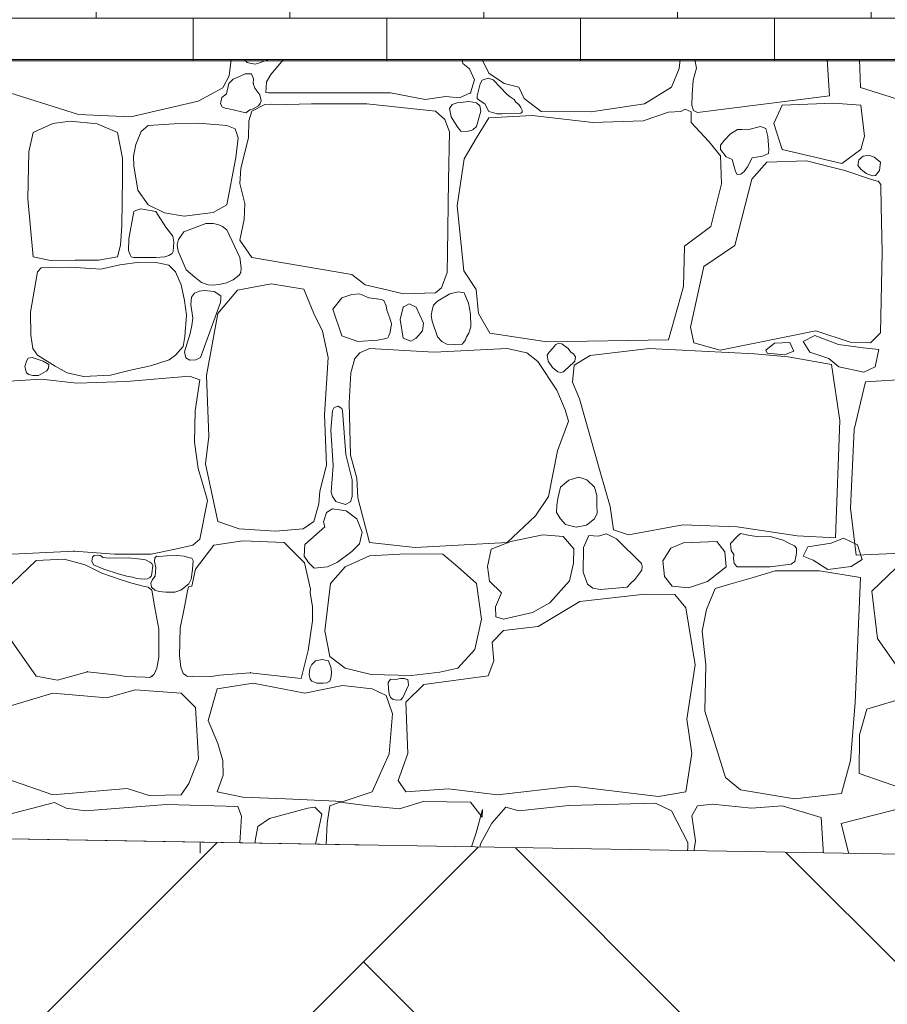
# Model space of a CAD drawing. Header units: millimetres. Extents: x 67877 to 166263, y -957 to 33454.
# Tile 4 of 98: x 70417 to 71317, y 1531 to 2552. Entities that reach past the tile are written whole.
import ezdxf

# ---------------------------------------------------------------- set-up
doc = ezdxf.new("R2010")
doc.units = ezdxf.units.MM
doc.linetypes.add('Przerywana', pattern=[360, 180, -180])
doc.linetypes.add('Wipeout_Contour', pattern=[1000, 0, -1000])
for name, color, linetype, lineweight in [('0_Nr_pióra__1', 7, 'Continuous', 13), ('0_Nr_pióra__102', 9, 'Continuous', 5), ('0_Nr_pióra__2', 8, 'Continuous', 5), ('0_Nr_pióra__93', 7, 'Continuous', 13), ('_elementy3d_Nr_pióra__102', 9, 'Continuous', 5), ('_elementy3d_Nr_pióra__2', 8, 'Continuous', 5)]:
    doc.layers.add(name, color=color, linetype=linetype, lineweight=lineweight)
doc.layers.add('_elementy3d', color=7, linetype='Continuous')

# ---------------------------------------------------------------- blocks, each defined once
blk = doc.blocks.new('*X24', base_point=(739731.4, 4226.7))
at = {"layer": '_elementy3d_Nr_pióra__102', "linetype": 'Continuous'}
for p, q in [((758898.4, -352), (758896.6, -368.8)), ((758912.8, -352), (758912.9, -352.2)), ((758912.9, -352.2), (758915.2, -355.2)), ((758915.2, -355.2), (758918, -355.7)), ((758918, -355.7), (758923.5, -356.8)), ((758923.5, -356.8), (758928, -355.4)), ((758928, -355.4), (758937.8, -352)), ((758953, -352), (758939.7, -367.5)), ((759138.8, -356.1), (759138.2, -352)), ((759145.8, -361.6), (759138.8, -356.1)), ((759159, -352), (759165.8, -366.1)), ((759363.2, -361.3), (759364.3, -352)), ((759379.4, -352), (759381.3, -361)), ((759519.1, -389.8), (759516.9, -352)), ((759551.3, -380.9), (759550.2, -352)), ((758913, -366.9), (758907.8, -369.2)), ((758919.6, -367), (758913, -366.9)), ((758921.7, -371.9), (758919.6, -367)), ((758939.7, -367.5), (758935.2, -375.1)), ((759151, -373), (759145.8, -361.6)), ((759165.8, -366.1), (759181.9, -376.7)), ((759355.3, -380.7), (759363.2, -361.3)), ((759381.3, -361), (759377.9, -373.4)), ((758896.6, -368.8), (758889.9, -381.2)), ((758896, -376.7), (758893.6, -387.5)), ((758900.7, -372.3), (758896, -376.7)), ((758907.8, -369.2), (758900.7, -372.3)), ((758921.4, -376.7), (758921.7, -371.9)), ((758923.1, -381.6), (758921.4, -376.7)), ((758935.2, -375.1), (758934.7, -381.4)), ((759147, -386.6), (759151, -373)), ((759156.7, -377.2), (759153.6, -389.6)), ((759159, -373.5), (759156.7, -377.2)), ((759165, -371.4), (759159, -373.5)), ((759170.2, -373), (759165, -371.4)), ((759184.8, -388.3), (759170.2, -373)), ((759181.9, -376.7), (759196.8, -380.7)), ((759377.9, -373.4), (759376.8, -388.5)), ((758740.3, -408.9), (758651.3, -380.9)), ((758889.9, -381.2), (758864.3, -395.3)), ((758893.6, -387.5), (758888.9, -391.4)), ((758928.3, -388.6), (758923.1, -381.6)), ((758934.7, -381.4), (758934.6, -386.2)), ((758934.6, -386.2), (758937.2, -386.6)), ((758937.2, -386.6), (759064, -386.4)), ((759064, -386.4), (759099.9, -393.3)), ((759135.3, -391.8), (759147, -386.6)), ((759196.8, -380.7), (759202.5, -392.3)), ((759327.5, -397.8), (759355.3, -380.7)), ((759640.3, -408.9), (759551.3, -380.9)), ((758864.3, -395.3), (758794.5, -411.5)), ((758888.9, -391.4), (758887.4, -398)), ((758887.4, -398), (758889.4, -401.2)), ((758926.9, -400.2), (758928.6, -397.7)), ((758929.8, -394.8), (758928.3, -388.6)), ((758928.6, -397.7), (758929.8, -394.8)), ((758940.4, -398.4), (758933.5, -398.8)), ((758943.6, -399), (758940.4, -398.4)), ((758982, -398), (758943.6, -399)), ((759039.3, -397.8), (758982, -398)), ((759110.6, -405.7), (759039.3, -397.8)), ((759099.9, -393.3), (759121.2, -390.3)), ((759121.2, -390.3), (759135.3, -391.8)), ((759132.9, -396.8), (759127.7, -398.8)), ((759145.5, -395.5), (759132.9, -396.8)), ((759152.9, -396.8), (759145.5, -395.5)), ((759156.5, -400.1), (759152.9, -396.8)), ((759153.6, -389.6), (759153.8, -392.6)), ((759153.8, -392.6), (759155.7, -394.3)), ((759155.7, -394.3), (759161.8, -398)), ((759161.8, -398), (759165.7, -406)), ((759187.9, -390.6), (759184.8, -388.3)), ((759192.2, -393.3), (759187.9, -390.6)), ((759193.7, -396.1), (759192.2, -393.3)), ((759196.8, -398.7), (759193.7, -396.1)), ((759202.5, -392.3), (759220.1, -405.9)), ((759272.1, -406.4), (759327.5, -397.8)), ((759376.8, -388.5), (759376.3, -399.2)), ((759382.3, -406.9), (759519.1, -389.8)), ((759523.3, -397.2), (759470, -399.2)), ((759551.7, -399.2), (759523.3, -397.2)), ((758889.4, -401.2), (758890.7, -401.6)), ((758890.7, -401.6), (758893.4, -402.9)), ((758893.4, -402.9), (758896, -403.2)), ((758896, -403.2), (758913.8, -407.2)), ((758913.8, -407.2), (758917.8, -404.3)), ((758919.9, -405.7), (758917, -415.6)), ((758917.8, -404.3), (758921.4, -403.2)), ((758933.5, -398.8), (758919.9, -405.7)), ((758921.4, -403.2), (758926.9, -400.2)), ((759120.1, -414.1), (759110.6, -405.7)), ((759127.7, -398.8), (759125, -402.8)), ((759125, -402.8), (759126.7, -411.3)), ((759152.9, -421.5), (759157.5, -405.6)), ((759157.5, -405.6), (759156.5, -400.1)), ((759165.7, -406), (759171.2, -407.2)), ((759171.2, -407.2), (759174.6, -408.5)), ((759174.6, -408.5), (759179.5, -408.2)), ((759179.5, -408.2), (759198.9, -407.7)), ((759199, -401.9), (759196.8, -398.7)), ((759198.9, -407.7), (759200.3, -406.5)), ((759200.3, -404.6), (759199, -401.9)), ((759200.3, -406.5), (759200.3, -404.6)), ((759220.1, -405.9), (759272.1, -406.4)), ((759352.1, -406.7), (759326.1, -415.6)), ((759365.1, -405.8), (759352.1, -406.7)), ((759369.6, -403.5), (759365.1, -405.8)), ((759375.9, -406.2), (759369.6, -403.5)), ((759375.6, -417.3), (759375.9, -406.2)), ((759376.3, -399.2), (759378, -404.8)), ((759378, -404.8), (759382.3, -406.9)), ((759470, -399.2), (759461.4, -418.2)), ((759555.7, -431.4), (759551.7, -399.2)), ((758713.4, -418.2), (758693, -427.7)), ((758731.6, -416.1), (758713.4, -418.2)), ((758759.4, -418.8), (758731.6, -416.1)), ((758794.5, -411.5), (758740.3, -408.9)), ((758780.8, -427.7), (758759.4, -418.8)), ((758839.5, -418.8), (758812.5, -420.6)), ((758864.7, -418), (758839.5, -418.8)), ((758894, -420.6), (758864.7, -418)), ((758917, -415.6), (758916.7, -432.8)), ((759125.2, -427.1), (759120.1, -414.1)), ((759126.7, -411.3), (759132.9, -421.5)), ((759165.8, -412.6), (759152.9, -433.2)), ((759210.9, -410.1), (759165.8, -412.6)), ((759273.8, -417.3), (759210.9, -410.1)), ((759326.1, -415.6), (759273.8, -417.3)), ((759393.9, -436.9), (759375.6, -417.3)), ((759461.4, -418.2), (759470, -445.2)), ((758693, -427.7), (758688.7, -447.8)), ((758786, -454.5), (758780.8, -427.7)), ((758805.1, -426.5), (758799.5, -440.1)), ((758812.5, -420.6), (758805.1, -426.5)), ((758902.7, -423.8), (758894, -420.6)), ((758905.8, -433.1), (758902.7, -423.8)), ((759123.9, -477.6), (759125.2, -427.1)), ((759132.9, -421.5), (759136.9, -426.2)), ((759136.9, -426.2), (759143.4, -426.8)), ((759143.4, -426.8), (759149.4, -424.9)), ((759149.4, -424.9), (759152.9, -421.5)), ((759423.8, -424.6), (759416.5, -429.1)), ((759428.4, -424.5), (759423.8, -424.6)), ((759434.1, -425), (759428.4, -424.5)), ((759447.5, -421.5), (759434.1, -425)), ((759453.1, -423.4), (759447.5, -421.5)), ((759455.3, -431.8), (759453.1, -423.4)), ((758903.4, -453.6), (758905.8, -433.1)), ((758916.7, -432.8), (758908.5, -464.9)), ((759152.9, -433.2), (759140.1, -455)), ((759406.3, -452), (759393.9, -436.9)), ((759409.8, -435.9), (759406.3, -441)), ((759416.5, -429.1), (759409.8, -435.9)), ((759456.2, -445.4), (759455.3, -431.8)), ((759551.7, -445.2), (759555.7, -431.4)), ((758688.7, -447.8), (758687.8, -496.4)), ((758799.5, -440.1), (758797.4, -452.1)), ((759406.3, -441), (759406.3, -445.2)), ((759406.3, -445.2), (759412.2, -452.8)), ((759449.7, -452.1), (759455.9, -449.5)), ((759455.9, -449.5), (759456.2, -445.4)), ((759470, -445.2), (759531.9, -459.9)), ((759531.9, -459.9), (759551.7, -445.2)), ((758785.8, -474.3), (758786, -454.5)), ((758797.4, -452.1), (758797.7, -462.3)), ((758894, -502.6), (758903.4, -453.6)), ((759140.1, -455), (759132.9, -503.8)), ((759407.3, -481), (759406.3, -452)), ((759412.2, -452.8), (759418.2, -455.8)), ((759418.2, -455.8), (759421.9, -468.1)), ((759434.1, -463.2), (759439.1, -453.9)), ((759454.4, -458.4), (759438.5, -476.3)), ((759439.1, -453.9), (759449.7, -452.1)), ((759495.5, -457), (759454.4, -458.4)), ((759535.1, -467.1), (759495.5, -457)), ((759548.6, -462), (759549.6, -456.1)), ((759549.6, -456.1), (759554, -452.1)), ((759554, -452.1), (759560, -451.4)), ((759560, -451.4), (759565.5, -453.3)), ((759565.5, -453.3), (759572.2, -458.4)), ((759572.2, -458.4), (759571, -467)), ((758797.7, -462.3), (758801.7, -487.5)), ((758908.5, -464.9), (758907.5, -480.5)), ((759421.9, -468.1), (759423.3, -471.4)), ((759427.2, -470.9), (759430.6, -468.2)), ((759430.6, -468.2), (759434.1, -463.2)), ((759561.9, -476.3), (759535.1, -467.1)), ((759551.7, -465.7), (759548.6, -462)), ((759557.2, -470.4), (759551.7, -465.7)), ((759571, -467), (759568.5, -470.7)), ((758785.1, -524.5), (758785.8, -474.3)), ((759123.1, -552.9), (759123.9, -477.6)), ((759438.5, -476.3), (759421.2, -545.1)), ((759423.3, -471.4), (759427.2, -470.9)), ((759563.9, -472.8), (759557.2, -470.4)), ((759569.9, -478.5), (759561.9, -476.3)), ((759566.9, -472.4), (759563.9, -472.8)), ((759568.5, -470.7), (759566.9, -472.4)), ((759572.4, -481.5), (759569.9, -478.5)), ((758801.7, -487.5), (758812.5, -502.6)), ((758907.5, -480.5), (758912.9, -501.5)), ((759396.2, -525.3), (759407.3, -481)), ((759572.5, -483.9), (759572.4, -481.5)), ((759572.8, -504.3), (759572.5, -483.9)), ((758687.8, -496.4), (758693, -556.6)), ((758797.7, -509.7), (758792.3, -538.1)), ((758799.5, -508.5), (758797.7, -509.7)), ((758804.7, -507), (758799.5, -508.5)), ((758820.3, -509.7), (758804.7, -507)), ((758812.5, -502.6), (758829.4, -511.2)), ((758830.9, -525.8), (758820.3, -509.7)), ((758879.9, -510.8), (758894, -502.6)), ((758912.9, -501.5), (758912.1, -517.9)), ((759132.9, -503.8), (759139.8, -571.4)), ((759573.7, -552.1), (759572.8, -504.3)), ((758829.4, -511.2), (758849.9, -514.4)), ((758849.9, -514.4), (758879.9, -510.8)), ((758912.1, -517.9), (758907.7, -539.4)), ((758783.6, -544.5), (758785.1, -524.5)), ((758835.5, -532.2), (758830.9, -525.8)), ((758849.3, -530.8), (758844, -538.8)), ((758872.3, -522.3), (758849.3, -530.8)), ((758879.9, -522), (758872.3, -522.3)), ((758884.7, -523.2), (758879.9, -522)), ((758889.7, -525.4), (758884.7, -523.2)), ((758893.9, -528.8), (758889.7, -525.4)), ((758907.4, -557.4), (758893.9, -528.8)), ((759368.7, -545.6), (759396.2, -525.3)), ((758792.3, -538.1), (758792.2, -550.3)), ((758838.2, -535.4), (758835.5, -532.2)), ((758839.1, -541.4), (758838.2, -535.4)), ((758838.4, -551.2), (758839.1, -541.4)), ((758844, -538.8), (758842.7, -544.3)), ((758907.7, -539.4), (758919.9, -557.3)), ((758780.8, -556.6), (758783.6, -544.5)), ((758792.2, -550.3), (758793.7, -554.5)), ((758837.2, -553.2), (758838.4, -551.2)), ((758842.7, -544.3), (758843.7, -550.9)), ((758843.7, -550.9), (758852, -570.1)), ((759367.7, -587.5), (759368.7, -545.6)), ((759421.2, -545.1), (759389, -566.7)), ((758693, -556.6), (758711.3, -560.6)), ((758711.3, -560.6), (758736.7, -560.3)), ((758736.7, -560.3), (758760.9, -560.2)), ((758760.9, -560.2), (758780.8, -556.6)), ((758793.7, -554.5), (758794.7, -556.8)), ((758794.7, -556.8), (758797.7, -557.4)), ((758797.7, -557.4), (758820.3, -557.4)), ((758820.3, -557.4), (758829.6, -556.6)), ((758829.6, -556.6), (758833.9, -555.5)), ((758833.9, -555.5), (758837.2, -553.2)), ((758909.1, -568.3), (758907.4, -557.4)), ((758919.9, -557.3), (759023.9, -575)), ((759122.7, -573.1), (759123.1, -552.9)), ((759572.3, -635.5), (759573.7, -552.1)), ((758701.5, -568.1), (758697.8, -572.3)), ((758710.5, -567.8), (758701.5, -568.1)), ((758731.4, -567.5), (758710.5, -567.8)), ((758763.2, -569.4), (758731.4, -567.5)), ((758783.2, -565), (758763.2, -569.4)), ((758803.5, -562.2), (758783.2, -565)), ((758820.6, -562.5), (758803.5, -562.2)), ((758833.8, -565.5), (758820.6, -562.5)), ((758840.9, -572.3), (758833.8, -565.5)), ((758852, -570.1), (758860.8, -577.8)), ((758908.5, -573), (758909.1, -568.3)), ((759139.8, -571.4), (759152.7, -590.5)), ((759389, -566.7), (759374.9, -629.8)), ((758697.8, -572.3), (758690.5, -614.1)), ((758846.8, -585.9), (758840.9, -572.3)), ((758860.8, -577.8), (758867.7, -583.2)), ((758893.6, -583.6), (758900.7, -580.5)), ((758900.7, -580.5), (758906.7, -575.6)), ((758906.7, -575.6), (758908.5, -573)), ((759023.9, -575), (759037.6, -585.9)), ((759116.6, -588.8), (759122.7, -573.1)), ((758850.2, -601.9), (758846.8, -585.9)), ((758865.7, -592.2), (758860.4, -594.3)), ((758870.4, -591.6), (758865.7, -592.2)), ((758867.7, -583.2), (758874.6, -585.7)), ((758881, -592.7), (758870.4, -591.6)), ((758874.6, -585.7), (758878.8, -586)), ((758878.8, -586), (758886, -585.4)), ((758905.3, -591.2), (758884.7, -615.5)), ((758886, -585.4), (758893.6, -583.6)), ((758939.9, -584.8), (758905.3, -591.2)), ((758974.1, -590.2), (758939.9, -584.8)), ((758984.3, -615.5), (758974.1, -590.2)), ((759037.6, -585.9), (759055.4, -590)), ((759055.4, -590), (759077.5, -595)), ((759110.6, -593.9), (759116.6, -588.8)), ((759152.7, -590.5), (759155.2, -615.5)), ((759352.1, -643), (759367.7, -587.5)), ((758852.1, -617.1), (758850.2, -601.9)), ((758857.3, -598.6), (758856.6, -606.3)), ((758860.4, -594.3), (758857.3, -598.6)), ((758887.8, -597.2), (758881, -592.7)), ((758887.6, -604.2), (758888, -600)), ((758888, -600), (758887.8, -597.2)), ((759013.2, -599.4), (759004.1, -611)), ((759023.8, -595.7), (759013.2, -599.4)), ((759031.8, -595.2), (759023.8, -595.7)), ((759033.5, -595.9), (759031.8, -595.2)), ((759041.5, -599.4), (759033.5, -595.9)), ((759054.4, -600.9), (759041.5, -599.4)), ((759056.8, -602.1), (759054.4, -600.9)), ((759059.2, -607.6), (759056.8, -602.1)), ((759077.5, -595), (759110.6, -593.9)), ((759112.6, -602.6), (759108.5, -606.9)), ((759125.3, -595.1), (759112.6, -602.6)), ((759134, -593.2), (759125.3, -595.1)), ((759140.2, -594), (759134, -593.2)), ((759142.8, -600.1), (759140.2, -594)), ((759144.6, -604.7), (759142.8, -600.1)), ((758856.6, -606.3), (758858.9, -620.3)), ((758866.9, -661.3), (758887.6, -604.2)), ((759004.1, -611), (759013.2, -638.7)), ((759060.1, -612.2), (759059.2, -607.6)), ((759063.2, -620.4), (759060.1, -612.2)), ((759077.1, -608.8), (759073.9, -621.9)), ((759083.2, -605.5), (759077.1, -608.8)), ((759090.3, -608.8), (759083.2, -605.5)), ((759098.2, -625.6), (759090.3, -608.8)), ((759106.9, -612.2), (759106.2, -617.5)), ((759108.5, -606.9), (759106.9, -612.2)), ((759146.7, -616), (759144.6, -604.7)), ((758690.5, -614.1), (758690.8, -637.9)), ((758850.5, -639.3), (758852.1, -617.1)), ((758858.9, -620.3), (758857.8, -627.8)), ((758884.7, -615.5), (758873.1, -679.9)), ((758993.4, -634), (758984.3, -615.5)), ((759064.8, -626.4), (759063.2, -620.4)), ((759073.9, -621.9), (759077.1, -641)), ((759106.2, -617.5), (759107.1, -623.4)), ((759147.2, -629.4), (759146.7, -616)), ((759155.2, -615.5), (759166.8, -635.8)), ((758857.8, -627.8), (758856.2, -636.3)), ((759063.5, -634.8), (759064.8, -626.4)), ((759097, -633.5), (759098.2, -625.6)), ((759107.1, -623.4), (759112.6, -639.7)), ((759145, -635.9), (759147.2, -629.4)), ((759374.9, -629.8), (759378.6, -645.9)), ((758690.8, -637.9), (758692.8, -651.8)), ((758848.9, -649.7), (758850.5, -639.3)), ((758856.2, -636.3), (758850.1, -655.2)), ((758999.1, -661.3), (758993.4, -634)), ((759013.2, -638.7), (759030.1, -644.4)), ((759030.1, -644.4), (759050.4, -643.2)), ((759050.4, -643.2), (759057.5, -641.9)), ((759057.5, -641.9), (759061, -640.6)), ((759061, -640.6), (759062, -638.7)), ((759062, -638.7), (759063.5, -634.8)), ((759077.1, -641), (759085, -644.3)), ((759085, -644.3), (759090.3, -641)), ((759090.3, -641), (759097, -633.5)), ((759112.6, -639.7), (759117.2, -644.7)), ((759139.8, -645.4), (759141.5, -643)), ((759141.5, -643), (759142.8, -639.7)), ((759142.8, -639.7), (759145, -635.9)), ((759166.8, -635.8), (759226, -644.9)), ((759226, -644.9), (759352.1, -643)), ((759405.8, -653.4), (759504.9, -633.5)), ((759504, -638.3), (759491.9, -644.5)), ((759528.7, -647.7), (759504, -638.3)), ((759504.9, -633.5), (759540.6, -645.4)), ((759561.9, -645.9), (759572.3, -635.5)), ((758692.8, -651.8), (758697.8, -658.8)), ((758840.9, -658.8), (758848.9, -649.7)), ((759042, -651.9), (759032.1, -656.3)), ((759109.3, -655.6), (759042, -651.9)), ((759184.8, -651.9), (759109.3, -655.6)), ((759117.2, -644.7), (759122.4, -647.5)), ((759122.4, -647.5), (759129.9, -647.6)), ((759129.9, -647.6), (759138.1, -647.4)), ((759138.1, -647.4), (759139.8, -645.4)), ((759205.4, -656.3), (759184.8, -651.9)), ((759231.9, -651.9), (759228.3, -655.5)), ((759235.3, -647.6), (759231.9, -651.9)), ((759238.4, -646.3), (759235.3, -647.6)), ((759241.6, -646.9), (759238.4, -646.3)), ((759248, -651.9), (759241.6, -646.9)), ((759250.8, -655.8), (759248, -651.9)), ((759332.3, -651.9), (759271.1, -659.1)), ((759441.5, -657.3), (759332.3, -651.9)), ((759378.6, -645.9), (759405.8, -653.4)), ((759453.1, -653.6), (759462.2, -646.2)), ((759454.5, -656.8), (759453.1, -653.6)), ((759462.2, -646.2), (759478.1, -645.6)), ((759478.1, -645.6), (759482.2, -654.5)), ((759491.9, -644.5), (759499, -655.7)), ((759554, -651.2), (759528.7, -647.7)), ((759540.6, -645.4), (759561.9, -645.9)), ((759570.5, -653), (759554, -651.2)), ((759566.7, -671), (759570.5, -653)), ((758687.9, -661.8), (758686.2, -664.9)), ((758692, -661.2), (758687.9, -661.8)), ((758703.7, -664.9), (758692, -661.2)), ((758697.8, -658.8), (758716.1, -670.3)), ((758814.8, -669.8), (758834.3, -663.5)), ((758834.3, -663.5), (758840.9, -658.8)), ((758850.1, -655.2), (758851.5, -661.5)), ((758851.5, -661.5), (758855.7, -663.8)), ((758855.7, -663.8), (758861.9, -663.5)), ((758861.9, -663.5), (758866.9, -661.3)), ((758995.4, -720.5), (758999.1, -661.3)), ((759026.9, -662.3), (759022.7, -677.1)), ((759032.1, -656.3), (759026.9, -662.3)), ((759216.8, -665.3), (759205.4, -656.3)), ((759228.3, -655.5), (759226.2, -658.8)), ((759226.2, -658.8), (759227.4, -665.1)), ((759253.7, -657.3), (759250.8, -655.8)), ((759255.6, -660.5), (759253.7, -657.3)), ((759271.1, -659.1), (759254.5, -669)), ((759255.1, -664.8), (759255.6, -660.5)), ((759476.4, -660.5), (759441.5, -657.3)), ((759472.5, -658.3), (759454.5, -656.8)), ((759482.2, -654.5), (759472.5, -658.3)), ((759521.2, -668.4), (759476.4, -660.5)), ((759499, -655.7), (759518.7, -662.1)), ((759518.7, -662.1), (759529, -671)), ((758686.2, -664.9), (758684.6, -670.4)), ((758684.6, -670.4), (758686.2, -677)), ((758709.3, -668.5), (758703.7, -664.9)), ((758707.4, -674.9), (758709, -672.2)), ((758709, -672.2), (758709.3, -668.5)), ((758716.1, -670.3), (758728.4, -677)), ((758773.3, -679.4), (758794.3, -674.3)), ((758794.3, -674.3), (758814.8, -669.8)), ((759236.4, -695.2), (759216.8, -665.3)), ((759227.4, -665.1), (759231.9, -671.7)), ((759231.9, -671.7), (759237.5, -676.1)), ((759243.3, -676.1), (759245.4, -673.9)), ((759245.4, -673.9), (759248, -671.7)), ((759248, -671.7), (759255.1, -664.8)), ((759254.5, -669), (759252.7, -686.6)), ((759530.1, -726.7), (759521.2, -668.4)), ((759529, -671), (759554.9, -676.3)), ((759554.9, -676.3), (759566.7, -671)), ((758701.3, -683.5), (758656.5, -686.3)), ((758686.2, -677), (758688.7, -678.8)), ((758688.7, -678.8), (758692.7, -679.7)), ((758692.7, -679.7), (758698.6, -680)), ((758698.6, -680), (758703.7, -677)), ((758738.6, -687.7), (758701.3, -683.5)), ((758703.7, -677), (758707.4, -674.9)), ((758728.4, -677), (758745.4, -681)), ((758745.4, -681), (758773.3, -679.4)), ((758855.3, -680.4), (758790.1, -686)), ((758866.2, -684.5), (758855.3, -680.4)), ((758861.2, -716.6), (758866.2, -684.5)), ((758873.1, -679.9), (758875.5, -743)), ((759022.7, -677.1), (759020.9, -708.3)), ((759237.5, -676.1), (759240.4, -676.9)), ((759240.4, -676.9), (759243.3, -676.1)), ((759601.3, -683.5), (759556.5, -686.3)), ((758790.1, -686), (758738.6, -687.7)), ((759252.7, -686.6), (759259.8, -704.1)), ((759556.5, -686.3), (759544.8, -736)), ((759245.1, -715.5), (759236.4, -695.2)), ((759259.8, -704.1), (759281.2, -779.9)), ((759005.5, -713), (759003.6, -716.6)), ((759009.4, -711.6), (759005.5, -713)), ((759013.2, -714.1), (759009.4, -711.6)), ((759014.2, -716.6), (759013.2, -714.1)), ((759020.9, -708.3), (759022.2, -762.6)), ((758860.7, -749.1), (758861.2, -716.6)), ((758997.4, -773), (758995.4, -720.5)), ((759003.6, -716.6), (759001.8, -736.7)), ((759017.4, -761.9), (759014.2, -716.6)), ((759248.5, -727.4), (759245.1, -715.5)), ((759237.1, -757.9), (759248.5, -727.4)), ((759525.4, -848.3), (759530.1, -726.7)), ((758875.5, -743), (758872.1, -771.5)), ((759001.8, -736.7), (759004.5, -773.2)), ((759544.8, -736), (759540.9, -817.4)), ((758864.5, -776.2), (758860.7, -749.1)), ((759024.2, -788), (759017.4, -761.9)), ((759022.2, -762.6), (759028.8, -786.4)), ((759227.7, -805.4), (759237.1, -757.9)), ((758868.7, -791.4), (758864.5, -776.2)), ((758872.1, -771.5), (758884.7, -831.4)), ((758990.7, -800), (758997.4, -773)), ((759004.5, -773.2), (759002.3, -800.8)), ((759028.8, -786.4), (759030.1, -806.9)), ((759259.2, -785.5), (759249, -788.4)), ((759267.5, -788), (759259.2, -785.5)), ((759281.2, -779.9), (759291.6, -815.6)), ((758874, -809.4), (758868.7, -791.4)), ((759024, -805.4), (759024.2, -788)), ((759240.2, -795.6), (759237.4, -807.3)), ((759249, -788.4), (759240.2, -795.6)), ((759275.5, -795.6), (759267.5, -788)), ((759277.8, -804.2), (759275.5, -795.6)), ((758989.5, -812.9), (758990.7, -800)), ((759002.3, -800.8), (759003.6, -805.4)), ((759003.6, -805.4), (759007.3, -810.6)), ((759022.3, -811), (759024, -805.4)), ((759030.1, -806.9), (759042, -853.2)), ((759214.4, -825.5), (759227.7, -805.4)), ((759278, -813.6), (759277.8, -804.2)), ((758866.2, -849.8), (758874, -809.4)), ((758984.3, -831.4), (758989.5, -812.9)), ((759007.3, -810.6), (759017.2, -813.7)), ((759017.2, -813.7), (759022.3, -811)), ((759236.3, -814.5), (759236.2, -822)), ((759237.4, -807.3), (759236.3, -814.5)), ((759278.1, -822.6), (759278, -813.6)), ((759291.6, -815.6), (759295.1, -840.1)), ((758995.7, -827.5), (758994.4, -831.7)), ((758997.6, -822.1), (758995.7, -827.5)), ((759003.6, -818.2), (758997.6, -822.1)), ((759011, -819.1), (759003.6, -818.2)), ((759018, -820.2), (759011, -819.1)), ((759029, -828.5), (759018, -820.2)), ((759184.8, -853.2), (759214.4, -825.5)), ((759236.2, -822), (759240.2, -828.7)), ((759275.5, -828.7), (759278.1, -822.6)), ((759540.9, -817.4), (759546.9, -866.4)), ((758884.7, -831.4), (758907, -839.1)), ((758973.4, -839.1), (758984.3, -831.4)), ((758995.7, -836.7), (758975, -855.1)), ((758994.4, -831.7), (758995.7, -836.7)), ((759034.4, -842.5), (759029, -828.5)), ((759240.2, -828.7), (759245.5, -834.3)), ((759245.5, -834.3), (759256.6, -837.1)), ((759256.6, -837.1), (759267.3, -835)), ((759267.3, -835), (759275.5, -828.7)), ((759310.7, -845.3), (759367.2, -834.9)), ((759367.2, -834.9), (759423.4, -836.9)), ((759423.4, -836.9), (759485.6, -846.3)), ((758907, -839.1), (758944.6, -841.4)), ((758944.6, -841.4), (758973.4, -839.1)), ((759031.6, -854.6), (759034.4, -842.5)), ((759221.8, -845.1), (759188.8, -852)), ((759242.8, -846.8), (759221.8, -845.1)), ((759254, -859.7), (759242.8, -846.8)), ((759269.6, -846), (759264, -858.4)), ((759279.3, -846.4), (759269.6, -846)), ((759287.9, -844.2), (759279.3, -846.4)), ((759298.3, -849.3), (759287.9, -844.2)), ((759295.1, -840.1), (759310.7, -845.3)), ((759423.4, -847), (759416.5, -854.2)), ((759426.9, -843.7), (759423.4, -847)), ((759434.8, -845.5), (759426.9, -843.7)), ((759445.5, -847.3), (759434.8, -845.5)), ((759457.6, -847), (759445.5, -847.3)), ((759471.3, -850.7), (759457.6, -847)), ((759485.6, -846.3), (759525.4, -848.3)), ((758840.5, -860.1), (758858.7, -855.8)), ((758858.7, -855.8), (758866.2, -849.8)), ((758861.6, -880.7), (758880.5, -856)), ((758880.5, -856), (758910.5, -851.3)), ((758910.5, -851.3), (758953.6, -853.2)), ((758953.6, -853.2), (758974.5, -874.3)), ((758975, -855.1), (758974.4, -867.3)), ((759023.6, -862.3), (759031.6, -854.6)), ((759042, -853.2), (759089.3, -858.2)), ((759089.3, -858.2), (759184.8, -853.2)), ((759188.8, -852), (759168.3, -860.2)), ((759324.1, -875), (759298.3, -849.3)), ((759367.7, -853.5), (759354.8, -858.9)), ((759402.3, -852), (759367.7, -853.5)), ((759410.5, -862.7), (759402.3, -852)), ((759416.5, -854.2), (759417.1, -861.3)), ((759477.2, -853.9), (759471.3, -850.7)), ((759482.8, -856.7), (759477.2, -853.9)), ((759484.9, -859), (759482.8, -856.7)), ((759491.9, -867.3), (759496.6, -857.6)), ((759496.6, -857.6), (759520.8, -853.9)), ((759520.8, -853.9), (759533.8, -848.5)), ((759533.8, -848.5), (759548.3, -855.7)), ((759548.3, -855.7), (759553, -870.6)), ((758646.9, -866.4), (758735.6, -862)), ((758735.6, -862), (758777.7, -865.1)), ((758756.4, -866.5), (758754.6, -868.5)), ((758760, -866.1), (758756.4, -866.5)), ((758762.5, -866.6), (758760, -866.1)), ((758764.5, -867.5), (758762.5, -866.6)), ((758765.6, -868.7), (758764.5, -867.5)), ((758777.7, -865.1), (758815.5, -865.1)), ((758815.5, -865.1), (758840.5, -860.1)), ((758821.2, -867.4), (758819.4, -869.2)), ((758823.4, -867.6), (758821.2, -867.4)), ((758831.4, -867.1), (758823.4, -867.6)), ((758842.6, -866.5), (758831.4, -867.1)), ((758849.9, -867.2), (758842.6, -866.5)), ((758855.3, -869.2), (758849.9, -867.2)), ((758974.4, -867.3), (758978.7, -873.9)), ((759008.9, -873.6), (759023.6, -862.3)), ((759042, -866.9), (759016.7, -878.5)), ((759079.6, -864.9), (759042, -866.9)), ((759118.3, -865.1), (759079.6, -864.9)), ((759133.6, -878.5), (759118.3, -865.1)), ((759168.3, -860.2), (759164.6, -878.1)), ((759253.7, -874.5), (759254, -859.7)), ((759264, -858.4), (759263.6, -884)), ((759354.8, -858.9), (759346.5, -872.3)), ((759411.9, -878.2), (759410.5, -862.7)), ((759417.1, -861.3), (759419.9, -865.5)), ((759419.9, -865.5), (759419.8, -869.8)), ((759483.3, -872.9), (759484.4, -868.1)), ((759484.4, -868.1), (759484.9, -864.1)), ((759484.9, -864.1), (759484.9, -859)), ((759502.4, -871.6), (759491.9, -867.3)), ((759546.9, -866.4), (759635.6, -862)), ((758696.3, -871.9), (758663, -903.6)), ((758725.4, -870.3), (758696.3, -871.9)), ((758747.2, -876.2), (758725.4, -870.3)), ((758764.4, -885), (758747.2, -876.2)), ((758754.6, -868.5), (758754, -872.4)), ((758754, -872.4), (758755.6, -876.2)), ((758755.6, -876.2), (758766.4, -880.7)), ((758772, -869.3), (758765.6, -868.7)), ((758791.9, -869.2), (758772, -869.3)), ((758804.7, -870.4), (758791.9, -869.2)), ((758809.7, -871.2), (758804.7, -870.4)), ((758814.3, -873.4), (758809.7, -871.2)), ((758816.1, -875), (758814.3, -873.4)), ((758817.2, -877.2), (758816.1, -875)), ((758817, -879.8), (758817.2, -877.2)), ((758819.4, -869.2), (758819.1, -872.9)), ((758819.1, -872.9), (758820.3, -879)), ((758857.8, -869.5), (758855.3, -869.2)), ((758859, -872.2), (758857.8, -869.5)), ((758858.6, -881.2), (758859, -872.2)), ((758974.5, -874.3), (758980.9, -901.7)), ((758978.7, -873.9), (758984.6, -879.6)), ((758984.6, -879.6), (758998.4, -878.5)), ((758998.4, -878.5), (759008.9, -873.6)), ((759016.7, -878.5), (759001.6, -895.6)), ((759152.9, -895.8), (759133.6, -878.5)), ((759164.6, -878.1), (759166.6, -893.1)), ((759249.4, -892.9), (759253.7, -874.5)), ((759325, -877.6), (759324.1, -875)), ((759324.4, -881.9), (759325, -877.6)), ((759346.5, -872.3), (759348.1, -888.4)), ((759392.7, -893.6), (759411.9, -878.2)), ((759419.8, -869.8), (759420.4, -874.9)), ((759420.4, -874.9), (759423.4, -878.3)), ((759423.4, -878.3), (759457.6, -878.3)), ((759457.6, -878.3), (759479.3, -875.6)), ((759479.3, -875.6), (759483.3, -872.9)), ((759517.6, -881), (759502.4, -871.6)), ((759541.8, -878.1), (759517.6, -881)), ((759553, -870.6), (759541.8, -878.1)), ((759596.3, -871.9), (759563, -903.6)), ((758784.4, -891.9), (758764.4, -885)), ((758766.4, -880.7), (758781.4, -885.6)), ((758781.4, -885.6), (758790.5, -888)), ((758790.5, -888), (758796.2, -889)), ((758814.3, -889.6), (758815.5, -888)), ((758815.5, -888), (758816.1, -885.8)), ((758816.1, -885.8), (758816.7, -882.4)), ((758816.7, -882.4), (758817, -879.8)), ((758819.6, -888), (758816.8, -891.4)), ((758820.3, -879), (758819.6, -888)), ((758857, -891.1), (758858.6, -881.2)), ((758857.8, -898.5), (758861.6, -880.7)), ((759263.6, -884), (759268.2, -896.5)), ((759317.4, -891.6), (759321.6, -886.1)), ((759321.6, -886.1), (759324.4, -881.9)), ((759348.1, -888.4), (759356, -898.6)), ((759462.8, -882.5), (759440, -889.4)), ((759485.8, -882.5), (759462.8, -882.5)), ((759508.8, -882.5), (759485.8, -882.5)), ((759551.4, -889.5), (759508.8, -882.5)), ((758795.4, -895.2), (758784.4, -891.9)), ((758807.2, -898.4), (758795.4, -895.2)), ((758796.2, -889), (758800.8, -890.5)), ((758800.8, -890.5), (758808.3, -891.2)), ((758812.3, -899.4), (758807.2, -898.4)), ((758808.3, -891.2), (758811.7, -890.9)), ((758811.7, -890.9), (758814.3, -889.6)), ((758816.8, -891.4), (758815.2, -895.4)), ((758815.2, -895.4), (758816, -899.6)), ((758846.2, -902.6), (758854.6, -896.1)), ((758853.7, -901.7), (758854.8, -898.8)), ((758854.6, -896.1), (758857, -891.1)), ((758854.8, -898.8), (758857.8, -898.5)), ((759001.6, -895.6), (758995.7, -944.9)), ((759158.1, -932.7), (759152.9, -895.8)), ((759166.6, -893.1), (759178.9, -905.3)), ((759229, -915.7), (759249.4, -892.9)), ((759268.2, -896.5), (759273.9, -900.6)), ((759309.5, -899.4), (759313.3, -895.2)), ((759313.2, -895.3), (759317.4, -891.6)), ((759356, -898.6), (759373.1, -900.3)), ((759373.1, -900.3), (759392.7, -893.6)), ((759416, -896.3), (759400.6, -901)), ((759440, -889.4), (759416, -896.3)), ((759545.8, -1019.1), (759551.4, -889.5)), ((758816.3, -902.6), (758812.3, -899.4)), ((758816, -899.6), (758819.4, -902.6)), ((758819.4, -921), (758816.3, -902.6)), ((758819.4, -902.6), (758823.8, -903.9)), ((758823.8, -903.9), (758830.8, -904.6)), ((758830.8, -904.6), (758840.1, -904.5)), ((758840.1, -904.5), (758846.2, -902.6)), ((758850.1, -920), (758853.7, -901.7)), ((758980.9, -901.7), (758980.4, -905.4)), ((758980.4, -905.4), (758982.8, -919.5)), ((759178.9, -905.3), (759172.7, -919.9)), ((759327.8, -906.7), (759260.4, -914.2)), ((759273.9, -900.6), (759281.7, -902)), ((759281.7, -902), (759309.5, -899.4)), ((759358.8, -907.2), (759327.8, -906.7)), ((759370.1, -921), (759358.8, -907.2)), ((759400.6, -901), (759391.5, -922.5)), ((759563, -903.6), (759568.9, -952.7)), ((759211.1, -925.8), (759229, -915.7)), ((759260.4, -914.2), (759217.1, -940.4)), ((758823.4, -943.1), (758819.4, -921)), ((758845.6, -942), (758850.1, -920)), ((758982.8, -919.5), (758983, -934.4)), ((759172.7, -919.9), (759173, -930.3)), ((759180.9, -932.5), (759211.1, -925.8)), ((759379.8, -980.1), (759370.1, -921)), ((759391.5, -922.5), (759387, -945.1)), ((758983, -934.4), (758978.4, -965.3)), ((759151.4, -964.2), (759158.1, -932.7)), ((759173, -930.3), (759180.9, -932.5)), ((758823.4, -972), (758823.4, -943.1)), ((758844.8, -970.8), (758845.6, -942)), ((758995.7, -944.9), (759000.9, -971.4)), ((759180.9, -944.6), (759169.3, -956.5)), ((759217.1, -940.4), (759180.9, -944.6)), ((759387, -945.1), (759390.9, -979.9)), ((758668.9, -952.7), (758696.3, -991.9)), ((759169.3, -956.5), (759171, -975.8)), ((759568.9, -952.7), (759596.3, -991.9)), ((758978.4, -965.3), (758971.3, -994.2)), ((759133.6, -983.5), (759151.4, -964.2)), ((758821.3, -983.6), (758823.4, -972)), ((758846.5, -982.5), (758844.8, -970.8)), ((758982.3, -979.6), (758980, -983.7)), ((758986.2, -976), (758982.3, -979.6)), ((758992.9, -974.5), (758986.2, -976)), ((758999.5, -976), (758992.9, -974.5)), ((759000.9, -979.6), (758999.5, -976)), ((759000.9, -971.4), (759016.7, -983.5)), ((759002.4, -983.4), (759000.9, -979.6)), ((759171, -975.8), (759165.3, -991.4)), ((759371.1, -1036.5), (759379.8, -980.1)), ((759390.9, -979.9), (759390, -1028.3)), ((758718.5, -996.1), (758749.4, -987.3)), ((758749.4, -987.3), (758781.3, -990.9)), ((758781.3, -990.9), (758789.3, -992.3)), ((758816.3, -991.9), (758818.8, -989.9)), ((758818.8, -989.9), (758821.3, -983.6)), ((758848.8, -988.9), (758846.5, -982.5)), ((758851.3, -990.9), (758848.8, -988.9)), ((758853.3, -992.3), (758851.3, -990.9)), ((758886.3, -990.8), (758878.3, -992.1)), ((758918.3, -988.2), (758886.3, -990.8)), ((758971.3, -994.2), (758918.3, -988.2)), ((758980, -983.7), (758979.5, -990)), ((758979.5, -990), (758980.4, -994.9)), ((759001.8, -993.8), (759002.6, -988.7)), ((759002.6, -988.7), (759002.4, -983.4)), ((759016.7, -983.5), (759043.7, -990)), ((759043.7, -990), (759085.6, -991.2)), ((759085.6, -991.2), (759115, -987.7)), ((759115, -987.7), (759133.6, -983.5)), ((758696.3, -991.9), (758718.5, -996.1)), ((758789.3, -992.3), (758809.2, -992.7)), ((758809.2, -992.7), (758814.3, -993.3)), ((758814.3, -993.3), (758816.3, -991.9)), ((758858.4, -991.9), (758853.3, -992.3)), ((758878.3, -992.1), (758858.4, -991.9)), ((758884, -1005.1), (758921.4, -999.1)), ((758921.4, -999.1), (758974.9, -1009.5)), ((758980.4, -994.9), (758982.3, -997.1)), ((758982.3, -997.1), (758987.6, -999)), ((758987.6, -999), (758993.9, -999)), ((758993.9, -999), (758997.9, -998.6)), ((758997.9, -998.6), (759000.9, -997.1)), ((759000.9, -997.1), (759001.8, -993.8)), ((759063.8, -994.9), (759061.5, -998.4)), ((759061.5, -998.4), (759061.8, -1005)), ((759069.2, -995.3), (759063.8, -994.9)), ((759074.2, -994.3), (759069.2, -995.3)), ((759078.4, -994.4), (759074.2, -994.3)), ((759076.6, -1014), (759082.4, -1001.1)), ((759079.7, -994.9), (759078.4, -994.4)), ((759098.4, -1000.6), (759079.6, -1018.9)), ((759081.7, -995.2), (759079.7, -994.9)), ((759082.3, -997.7), (759081.7, -995.2)), ((759082.4, -1001.1), (759082.3, -997.7)), ((759165.3, -991.4), (759098.4, -1000.6)), ((758713.5, -1009.5), (758658, -1026.1)), ((758769.5, -1014.2), (758713.5, -1009.5)), ((758799, -1006.1), (758769.5, -1014.2)), ((758846.6, -1009.5), (758799, -1006.1)), ((758861.4, -1024.4), (758846.6, -1009.5)), ((758874.8, -1037.8), (758884, -1005.1)), ((758974.9, -1009.5), (759014.2, -1001.4)), ((759014.2, -1001.4), (759044.7, -1005.1)), ((759044.7, -1005.1), (759059.3, -1011.8)), ((759061.8, -1005), (759062.3, -1010.3)), ((759062.3, -1010.3), (759063.8, -1014)), ((759613.5, -1009.5), (759558, -1026.1)), ((759059.3, -1011.8), (759065.8, -1030.8)), ((759063.8, -1014), (759066.5, -1015.9)), ((759066.5, -1015.9), (759070.6, -1016.7)), ((759070.6, -1016.7), (759074.4, -1016.2)), ((759074.4, -1016.2), (759076.6, -1014)), ((759079.6, -1018.9), (759081.9, -1071.9)), ((759541.1, -1079.3), (759545.8, -1019.1)), ((758864.6, -1077.6), (758861.4, -1024.4)), ((759065.8, -1030.8), (759062.5, -1072.4)), ((759390, -1028.3), (759411.5, -1097)), ((759558, -1026.1), (759550.5, -1052.6)), ((758884.7, -1061.8), (758874.8, -1037.8)), ((759376.3, -1071.9), (759371.1, -1036.5)), ((758889.9, -1079.4), (758884.7, -1061.8)), ((759550.5, -1052.6), (759550, -1092.9)), ((759062.5, -1072.4), (759044.7, -1111.8)), ((759081.9, -1071.9), (759071.9, -1100.2)), ((759370.1, -1111.8), (759376.3, -1071.9)), ((758854.5, -1103.1), (758864.6, -1077.6)), ((758890.1, -1094.7), (758889.9, -1079.4)), ((759531.7, -1113.4), (759541.1, -1079.3)), ((758650, -1092.9), (758713.5, -1115)), ((759550, -1092.9), (759613.5, -1115)), ((758846.6, -1115), (758854.5, -1103.1)), ((758884, -1111.8), (758890.1, -1094.7)), ((759071.9, -1100.2), (759079.6, -1111.8)), ((759411.5, -1097), (759426.9, -1109.8)), ((758713.5, -1115), (758790.6, -1108.3)), ((758790.6, -1108.3), (758813.6, -1115.8)), ((758910.5, -1117.5), (758884, -1111.8)), ((759044.7, -1111.8), (759014.7, -1121.7)), ((759079.6, -1111.8), (759124, -1108.6)), ((759124, -1108.6), (759175, -1115)), ((759175, -1115), (759253.2, -1106.1)), ((759253.2, -1106.1), (759341.9, -1116.8)), ((759341.9, -1116.8), (759370.1, -1111.8)), ((759426.9, -1109.8), (759482.8, -1119.2)), ((759482.8, -1119.2), (759531.7, -1113.4)), ((758631.4, -1144.8), (758715.3, -1123)), ((758715.3, -1123), (758727.4, -1128.7)), ((758813.6, -1115.8), (758846.6, -1115)), ((758954.8, -1119.2), (758910.5, -1117.5)), ((759014.7, -1121.7), (758954.8, -1119.2)), ((759011.3, -1122.5), (759000.9, -1126.4)), ((759041.5, -1126.4), (759011.3, -1122.5)), ((759097.9, -1121.7), (759073.2, -1129.4)), ((759147, -1122.5), (759097.9, -1121.7)), ((759159.1, -1138.1), (759147, -1122.5)), ((759338.7, -1123.7), (759249, -1125.9)), ((759355.3, -1131.6), (759338.7, -1123.7)), ((759531.4, -1144.8), (759615.3, -1123)), ((758727.4, -1128.7), (758747.4, -1131.6)), ((758747.4, -1131.6), (758831.4, -1124.9)), ((758831.4, -1124.9), (758905.5, -1127.2)), ((758905.5, -1127.2), (758909.4, -1137.1)), ((758978.1, -1128.7), (758938.4, -1139.4)), ((758985.5, -1127.7), (758978.1, -1128.7)), ((758992.5, -1135.1), (758985.5, -1127.7)), ((759000.9, -1126.4), (758998.1, -1144.5)), ((759073.2, -1129.4), (759041.5, -1126.4)), ((759152.7, -1154.2), (759159.4, -1130.1)), ((759159.4, -1130.1), (759159.1, -1138.1)), ((759183.4, -1127.9), (759169, -1144.3)), ((759196.8, -1131.6), (759183.4, -1127.9)), ((759249, -1125.9), (759196.8, -1131.6)), ((759372.4, -1164.3), (759355.3, -1131.6)), ((759382.3, -1126.2), (759376.3, -1136.7)), ((759397.9, -1124.6), (759382.3, -1126.2)), ((759438.3, -1128.9), (759397.9, -1124.6)), ((759470, -1126.4), (759438.3, -1128.9)), ((759510.5, -1138.6), (759470, -1126.4)), ((758909.4, -1137.1), (758907.6, -1164.8)), ((758938.4, -1139.4), (758926.1, -1147.7)), ((758985.9, -1166.1), (758992.5, -1135.1)), ((759376.3, -1136.7), (759380.3, -1162.7)), ((759513.2, -1182.3), (759510.5, -1138.6)), ((758926.1, -1147.7), (758923.6, -1162.8)), ((758998.1, -1144.5), (758997.2, -1166.4)), ((759147.2, -1171.1), (759152.7, -1154.2)), ((759169, -1144.3), (759157.1, -1165.8)), ((759541.1, -1183.2), (759531.4, -1144.8)), ((758923.6, -1162.8), (758923.5, -1165.1)), ((759372, -1178), (759372.4, -1164.3)), ((759380.3, -1162.7), (759377.8, -1178.2)), ((759157.1, -1165.8), (759156, -1171.3))]:
    blk.add_line(p, q, dxfattribs=at)
for p in [(758921.4, -376.7), (759147, -386.6), (759569.9, -478.5), (759077.1, -608.8), (759090.3, -641), (759248, -671.7), (758735.6, -862), (758749.4, -987.3), (758851.3, -990.9), (758851.3, -990.9), (758918.3, -988.2), (758816.3, -991.9), (758816.3, -991.9)]:
    blk.add_point(p, dxfattribs=at)
blk = doc.blocks.new('Wypełnienie_1_4', base_point=(739731.4, 4226.7))
at = {"linetype": 'Wipeout_Contour', "ltscale": 9150146.435801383}
blk.add_wipeout([(758167.3, -352), (758167.3, -1152), (758988.1, -1166.2), (762468.4, -1273.4), (765892.2, -1314), (765892.2, 1498), (764522.2, 1498), (764522.2, 898), (763422.3, 898), (763422.3, 208.1), (762337.2, 208.1), (762337.2, -352)], dxfattribs=at).dxf.layer = '_elementy3d'
at = {"layer": '_elementy3d_Nr_pióra__2', "linetype": 'Continuous', "flags": 128}
blk.add_lwpolyline([(758167.3, -352), (758167.3, -1152), (758988.1, -1166.2), (762468.4, -1273.4), (765892.2, -1314), (765892.2, 1498), (764522.2, 1498), (764522.2, 898), (763422.3, 898), (763422.3, 208.1), (762337.2, 208.1), (762337.2, -352)], close=True, dxfattribs=at)
at = {"layer": '_elementy3d_Nr_pióra__102', "linetype": 'Continuous'}
blk.add_blockref('*X24', (739731.4, 4226.7), dxfattribs=at)

msp = doc.modelspace()

# ---------------------------------------------------------------- block references
at = {"layer": '_elementy3d_Nr_pióra__102', "linetype": 'Continuous'}
msp.add_blockref('Wypełnienie_1_4', (51469.328, 7089.581), dxfattribs=at)

# ---------------------------------------------------------------- next in the draw order: hatches: boundary and pattern name
at = {"layer": '0_Nr_pióra__102', "linetype": 'Continuous'}
h = msp.add_hatch(dxfattribs=at)
h.set_pattern_fill('Cegła___wiązanie_pospoli_00', color=256, style=0, pattern_type=2)
h.set_pattern_definition([(0, (72003.9, 3424.6), (0, 67), []), (90, (72003.9, 3424.6), (-201, 0), [67, -67]), (90, (72104.4, 3491.6), (-201, 0), [67, -201, 67, -67]), (90, (72054.15, 3625.6), (-100.5, 0), [67, -335])])
h.paths.add_polyline_path([(69942.199, 2509.581), (74084.594, 2509.581), (73948.579, 2604.791), (73933.139, 2615.599), (73675.32, 2796.073), (73448.579, 2954.792), (73425.32, 2971.073), (73190.32, 3135.573), (73190.32, 3138.675), (73175.32, 3138.675), (71745.974, 3138.675), (71685.974, 3138.675), (71685.974, 3158.475), (71702.874, 3158.475), (71702.874, 3328.875), (71685.974, 3328.875), (71685.974, 3353.675), (71700.974, 3353.675), (71700.974, 4339.615), (71445.936, 4339.615), (71445.936, 4339.581), (71445.936, 3409.581), (71138.297, 3409.581), (71138.297, 3309.581), (70982.686, 3309.581), (70982.686, 3209.581), (70837.787, 3209.581), (70837.787, 3109.581), (70685.802, 3109.581), (70685.802, 3009.581), (70531.578, 3009.581), (70531.578, 2909.581), (70387.113, 2909.581), (70387.113, 2809.581), (70228.944, 2809.581), (70228.944, 2709.581), (70073.793, 2709.581), (70073.793, 2609.581), (69942.199, 2609.581)])

# ---------------------------------------------------------------- next in the draw order: linework, layer by layer
at = {"layer": '0_Nr_pióra__2', "linetype": 'Continuous', "flags": 128}
msp.add_lwpolyline([(71445.936, 3409.581), (71138.297, 3409.581), (71138.297, 3309.581), (70982.686, 3309.581), (70982.686, 3209.581), (70837.787, 3209.581), (70837.787, 3109.581), (70685.802, 3109.581), (70685.802, 3009.581), (70531.578, 3009.581), (70531.578, 2909.581), (70387.113, 2909.581), (70387.113, 2809.581), (70228.944, 2809.581), (70228.944, 2709.581), (70073.793, 2709.581), (70073.793, 2609.581), (69942.199, 2609.581), (69942.199, 2509.581), (74084.594, 2509.581)], dxfattribs=at)

# ---------------------------------------------------------------- next in the draw order: wipeouts: each hides what was drawn before it
at = {"linetype": 'Wipeout_Contour', "ltscale": 2279056.950868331}
msp.add_wipeout([(70604.471, 1698.441), (70604.471, 1687.397), (73058.618, 1656.585)], dxfattribs=at)

# ---------------------------------------------------------------- next in the draw order: wipeouts: each hides what was drawn before it
at = {"linetype": 'Wipeout_Contour', "ltscale": 5329886.778289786}
msp.add_wipeout([(77630.187, 1548.949), (76306.133, 1564.644), (73058.618, 1656.585), (70604.471, 1698.441), (68405.984, 1710.897), (68405.984, 716.011), (77630.186, 716.011)], dxfattribs=at)

# ---------------------------------------------------------------- next in the draw order: hatches: boundary and pattern name
at = {"layer": '0_Nr_pióra__102', "linetype": 'Continuous'}
h = msp.add_hatch(dxfattribs=at)
h.set_pattern_fill('Grunt_0004', color=256, style=0, pattern_type=2)
h.set_pattern_definition([(45, (51469.3, 7089.6), (-413.657, 413.657), []), (45, (51331.4, 7227.5), (-827.315, 827.315), []), (45, (51193.6, 7365.4), (-827.315, 827.315), []), (135, (51055.67, 7503.24), (137.8858, 137.8858), [585, -585])])
h.paths.add_polyline_path([(77630.187, 1548.949), (76306.133, 1564.644), (73058.618, 1656.585), (70604.471, 1698.441), (68405.984, 1710.897), (68405.984, 716.011), (77630.186, 716.011)])

# ---------------------------------------------------------------- next in the draw order: linework, layer by layer
at = {"layer": '0_Nr_pióra__1', "linetype": 'Przerywana', "ltscale": 2}
msp.add_line((70604.471, 1698.441), (70604.471, 1687.397), dxfattribs=at)
at = {"layer": '0_Nr_pióra__93', "linetype": 'Continuous', "flags": 128}
msp.add_lwpolyline([(69905.253, 1710.897), (73058.618, 1656.585), (76306.133, 1564.644), (77630.187, 1548.949)], dxfattribs=at)

doc.saveas('drawing.dxf')
